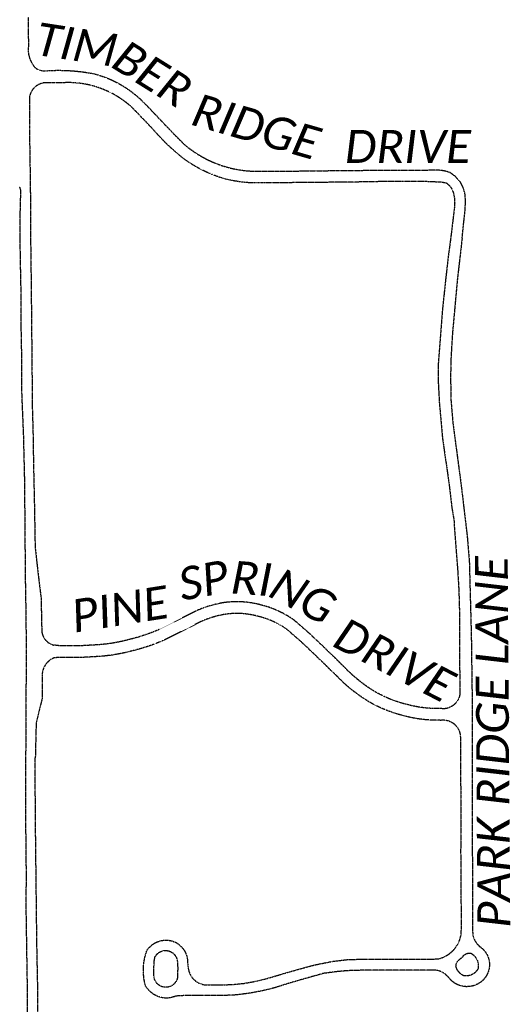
# Model space of a CAD drawing. Extents: x 2234729 to 2254000, y 588345 to 614924.
# Tile 7 of 10: x 2246169 to 2247215, y 598366 to 600466. Entities that reach past the tile are written whole.
import ezdxf

# ---------------------------------------------------------------- set-up
doc = ezdxf.new("R2010")
doc.units = 21
doc.header["$MEASUREMENT"] = 0
doc.linetypes.add('OhDOT_USTN3', pattern=[0.22, 0.165, -0.055])
doc.layers.add('PV_X_EOP', color=7, linetype='OhDOT_USTN3')
doc.layers.add('RW_X_Text', color=7, linetype='Continuous')
doc.styles.add('P_Slanted_Normal', font='calibrii.ttf', dxfattribs={"height": 0.14})

msp = doc.modelspace()

# ---------------------------------------------------------------- linework, layer by layer
at = {"layer": 'PV_X_EOP'}
msp.add_line((2247109.2, 598813), (2247109.7, 598697.5), dxfattribs=at)
for points in [[(2246186.5, 600471.1), (2246187.1, 600409.2), (2246186.9, 600407.1), (2246186.7, 600405), (2246186.6, 600402.8), (2246186.6, 600400.7), (2246186.7, 600398.6), (2246186.9, 600396.5), (2246187.1, 600394.3), (2246187.4, 600392.2), (2246187.8, 600390.2), (2246188.3, 600388.1), (2246188.8, 600386), (2246189.5, 600384), (2246190.2, 600382), (2246190.9, 600380), (2246191.8, 600378), (2246192.7, 600376.1), (2246193.7, 600374.3), (2246194.8, 600372.4), (2246195.9, 600370.6), (2246197.1, 600368.8), (2246198.4, 600367.1), (2246199.7, 600365.5), (2246201.1, 600363.9), (2246201.5, 600363.4), (2246202.7, 600362.5), (2246204, 600361.6), (2246205.3, 600360.7), (2246206.7, 600360), (2246208.1, 600359.3), (2246209.5, 600358.7), (2246211, 600358.1), (2246212.5, 600357.7), (2246214, 600357.3), (2246215.5, 600357), (2246217, 600356.7), (2246218.6, 600356.6), (2246220.2, 600356.5), (2246221.7, 600356.5), (2246222.7, 600356.5), (2246228.2, 600356.9), (2246233.8, 600357.2), (2246239.4, 600357.4), (2246244.9, 600357.6), (2246250.5, 600357.6), (2246256.1, 600357.6), (2246261.6, 600357.5), (2246267.2, 600357.3), (2246272.8, 600357.1), (2246278.3, 600356.7), (2246283.9, 600356.3), (2246289.4, 600355.8), (2246295, 600355.2), (2246300.5, 600354.6), (2246306, 600353.8), (2246311.5, 600353), (2246317, 600352.1), (2246322.5, 600351.1), (2246325.1, 600350.7), (2246329.2, 600349.6), (2246333.2, 600348.6), (2246337.2, 600347.4), (2246341.2, 600346.1), (2246345.2, 600344.8), (2246349.2, 600343.4), (2246353.1, 600342), (2246357, 600340.4), (2246360.8, 600338.8), (2246364.6, 600337.1), (2246368.4, 600335.3), (2246372.2, 600333.5), (2246375.9, 600331.6), (2246379.6, 600329.6), (2246383.2, 600327.6), (2246386.8, 600325.5), (2246390.4, 600323.3), (2246393.9, 600321), (2246397.4, 600318.7), (2246400.8, 600316.3), (2246404.2, 600313.9), (2246407.6, 600311.3), (2246411.3, 600308.4), (2246415, 600305.5), (2246418.6, 600302.4), (2246422.2, 600299.3), (2246425.7, 600296.2), (2246429.2, 600292.9), (2246432.6, 600289.7), (2246435.9, 600286.3), (2246439.2, 600282.9), (2246441.4, 600280.6), (2246483.2, 600236.5), (2246517.3, 600201.5), (2246520.6, 600198.7), (2246524.1, 600195.9), (2246527.5, 600193.1), (2246531, 600190.5), (2246534.6, 600187.9), (2246538.2, 600185.3), (2246541.9, 600182.8), (2246545.6, 600180.4), (2246549.3, 600178.1), (2246553.1, 600175.8), (2246556.9, 600173.6), (2246560.8, 600171.4), (2246564.7, 600169.4), (2246568.7, 600167.4), (2246572.6, 600165.4), (2246576.7, 600163.6), (2246580.7, 600161.8), (2246584.8, 600160.1), (2246588.9, 600158.5), (2246593, 600156.9), (2246597.2, 600155.4), (2246601.4, 600154), (2246605.6, 600152.7), (2246609.8, 600151.4), (2246613.9, 600150.3), (2246618.1, 600149.2), (2246622.3, 600148.2), (2246626.4, 600147.3), (2246630.6, 600146.5), (2246634.8, 600145.7), (2246639.1, 600145.1), (2246643.3, 600144.5), (2246647.5, 600144), (2246651.8, 600143.5), (2246656.1, 600143.2), (2246660.3, 600142.9), (2246660.6, 600142.9), (2246711.8, 600142.4), (2246774.2, 600143), (2246842, 600143.8), (2246908.9, 600144.4), (2246977.4, 600144.6), (2247040.1, 600144.5)], [(2247038.2, 600120.4), (2246985.7, 600120.4), (2246940.4, 600120.3), (2246897.2, 600119.5), (2246854.9, 600119), (2246811, 600118.6), (2246767.2, 600118.2), (2246727.6, 600117.8), (2246687.7, 600117.7), (2246683, 600117.5), (2246678.2, 600117.4), (2246673.5, 600117.4), (2246668.8, 600117.5), (2246664.1, 600117.6), (2246659.4, 600117.8), (2246654.7, 600118.1), (2246650, 600118.5), (2246645.3, 600119), (2246640.6, 600119.5), (2246635.9, 600120.2), (2246631.3, 600120.9), (2246626.6, 600121.6), (2246622, 600122.5), (2246617.4, 600123.4), (2246612.8, 600124.4), (2246608.2, 600125.5), (2246604.5, 600126.5), (2246599.9, 600127.9), (2246595.4, 600129.3), (2246590.9, 600130.9), (2246586.4, 600132.5), (2246582, 600134.2), (2246577.5, 600136), (2246573.2, 600137.8), (2246568.8, 600139.7), (2246564.5, 600141.7), (2246560.2, 600143.8), (2246555.9, 600145.9), (2246551.7, 600148.1), (2246547.5, 600150.4), (2246543.4, 600152.7), (2246539.3, 600155.1), (2246535.2, 600157.6), (2246531.2, 600160.1), (2246527.2, 600162.8), (2246523.3, 600165.4), (2246520.6, 600167.3), (2246516, 600171), (2246511.4, 600174.7), (2246506.8, 600178.5), (2246502.3, 600182.4), (2246497.8, 600186.3), (2246493.4, 600190.3), (2246489, 600194.3), (2246484.7, 600198.4), (2246480.4, 600202.5), (2246476.2, 600206.7), (2246472.1, 600211), (2246468, 600215.3), (2246463.9, 600219.6), (2246459.9, 600224), (2246456, 600228.5), (2246453.2, 600231.7), (2246408.3, 600278.4), (2246405.3, 600281), (2246402.3, 600283.7), (2246399.2, 600286.2), (2246396, 600288.7), (2246392.8, 600291.1), (2246389.6, 600293.5), (2246386.3, 600295.8), (2246383, 600298), (2246379.6, 600300.2), (2246376.1, 600302.3), (2246372.7, 600304.3), (2246369.2, 600306.3), (2246365.6, 600308.2), (2246362, 600310), (2246358.4, 600311.8), (2246354.8, 600313.5), (2246351.1, 600315.1), (2246348.2, 600316.3), (2246344.5, 600317.8), (2246340.8, 600319.2), (2246337.1, 600320.5), (2246333.3, 600321.8), (2246329.6, 600323), (2246325.8, 600324.1), (2246322, 600325.1), (2246318.1, 600326.1), (2246314.3, 600326.9), (2246310.4, 600327.7), (2246306.5, 600328.4), (2246302.6, 600329.1), (2246298.7, 600329.7), (2246294.8, 600330.1), (2246290.9, 600330.5), (2246287, 600330.9), (2246283, 600331.1), (2246279.1, 600331.3), (2246275.1, 600331.4), (2246274.3, 600331.4), (2246245, 600331), (2246223.4, 600331.2), (2246221.7, 600331), (2246220, 600330.8), (2246218.3, 600330.5), (2246216.6, 600330.1), (2246215, 600329.7), (2246213.4, 600329.2), (2246211.8, 600328.6), (2246210.2, 600327.9), (2246208.7, 600327.1), (2246207.2, 600326.3), (2246205.7, 600325.4), (2246204.3, 600324.5), (2246202.9, 600323.4), (2246201.6, 600322.4), (2246200.3, 600321.2), (2246199.1, 600320), (2246198, 600318.8), (2246196.9, 600317.4), (2246195.8, 600316.1), (2246194.9, 600314.7), (2246194, 600313.2), (2246193.1, 600311.7), (2246192.4, 600310.2), (2246191.7, 600308.6), (2246191.1, 600307.1), (2246190.5, 600305.4), (2246190.1, 600303.8), (2246189.7, 600302.1), (2246189.4, 600300.4), (2246189.1, 600298.8), (2246189.1, 600297.8), (2246189.2, 600236.8), (2246190.4, 600158.5), (2246191.3, 600090.2), (2246191.7, 600000)], [(2247112.2, 600000), (2247112.6, 600003.4), (2247118.5, 600059.7), (2247119.5, 600078.3), (2247118.2, 600094.9), (2247114.2, 600108), (2247108.9, 600118.9), (2247097, 600131.8), (2247085.6, 600140), (2247073.7, 600143.2), (2247060.6, 600144.8), (2247040.1, 600144.5)], [(2247038.2, 600120.4), (2247065.5, 600120), (2247078.4, 600117.7), (2247085.3, 600111.6), (2247089, 600106.7), (2247093.8, 600095.8), (2247095.7, 600085), (2247096.3, 600074.6), (2247095.5, 600063), (2247088.9, 600008.7), (2247087.8, 600000)], [(2246169.8, 600000), (2246169.7, 600051.2), (2246171, 600100.4), (2246170.8, 600102.1), (2246170.4, 600103.7), (2246170, 600105.4), (2246169.4, 600107), (2246168.9, 600108.6), (2246168.2, 600110.1)], [(2246173.5, 599648.7), (2246173.2, 599738.7), (2246171.8, 599810.9), (2246171.4, 599893.4), (2246169.9, 599967), (2246169.8, 600000)], [(2246191.7, 600000), (2246191.8, 599993.1), (2246193, 599895.9), (2246193.9, 599798.3), (2246194.7, 599720.5), (2246195.1, 599648.1)], [(2247112.2, 600000), (2247102.1, 599912.8), (2247091.5, 599796.3), (2247088.2, 599740.8), (2247087.5, 599701.6), (2247088.4, 599653.2), (2247092.4, 599605.9), (2247110.2, 599472.1), (2247123, 599364.2), (2247127.5, 599309.4), (2247131.7, 599151.8), (2247133.7, 599004.5), (2247133.3, 598839.8), (2247133.9, 598696.3), (2247134.6, 598519.6), (2247135.1, 598513.6), (2247136.6, 598507.8), (2247138.9, 598502.3), (2247142, 598497.2), (2247145.8, 598492.6), (2247150.3, 598488.6), (2247156.5, 598483.6), (2247161.7, 598477.5), (2247165.8, 598470.7), (2247168.7, 598463.3), (2247170.3, 598455.4), (2247170.5, 598447.5), (2247169.3, 598439.6), (2247166.8, 598432), (2247163.1, 598425), (2247158.2, 598418.7), (2247152.3, 598413.3), (2247145.2, 598408.8), (2247137.4, 598405.5), (2247129.2, 598403.7), (2247120.8, 598403.2), (2247112.4, 598404.3), (2247104.4, 598406.7), (2247096.9, 598410.5), (2247090.1, 598415.5), (2247084.4, 598421.7), (2247080.3, 598426.4), (2247075.5, 598430.5), (2247070.2, 598433.9), (2247064.5, 598436.4), (2247058.4, 598438), (2247052.2, 598438.7), (2247046, 598438.4), (2246902.3, 598438.4), (2246870.8, 598437.4), (2246862.4, 598436.9), (2246842.2, 598435), (2246816.1, 598431.5), (2246767.4, 598417.7), (2246740.8, 598409.9), (2246713.9, 598401.4), (2246686.5, 598394.5), (2246658.7, 598389.3), (2246630.6, 598385.7), (2246610.9, 598384.8), (2246571.6, 598384.3), (2246546, 598384.3), (2246527.8, 598384.3), (2246519.4, 598384.3), (2246513, 598383.8), (2246507.6, 598383.8), (2246501.2, 598382.8), (2246492.8, 598380.3), (2246484.4, 598378.9), (2246478, 598378.9), (2246469.7, 598380.3), (2246461.6, 598383.1), (2246454.1, 598387.1), (2246447.4, 598392.3), (2246441.5, 598398.4), (2246436.7, 598405.4), (2246433.5, 598420.3), (2246432.2, 598435.5), (2246432.8, 598450.7), (2246435.3, 598465.7), (2246439.7, 598480.2), (2246444.3, 598486.4), (2246449.9, 598491.8), (2246456.3, 598496.2), (2246463.4, 598499.5), (2246470.8, 598501.7), (2246478.5, 598502.6), (2246486.3, 598502.3), (2246493.9, 598500.7), (2246501.2, 598497.9), (2246507.9, 598493.6), (2246513.7, 598488.2), (2246518.7, 598482), (2246522.5, 598475), (2246525.2, 598467.5), (2246526.6, 598459.7), (2246526.8, 598451.7), (2246527.8, 598443.3), (2246529.2, 598436.4), (2246531.5, 598430.4), (2246534.7, 598424.8), (2246538.7, 598419.7), (2246543.5, 598415.4), (2246549, 598411.9), (2246554.9, 598409.3), (2246561.1, 598407.6), (2246567.6, 598407), (2246574, 598407.4), (2246589.8, 598407.4), (2246606, 598407.4), (2246622.7, 598407.9), (2246646.4, 598410.3), (2246666.5, 598413.8), (2246694.1, 598420.2), (2246737.4, 598433), (2246763, 598440.4), (2246798.4, 598449.9), (2246834.4, 598457.1), (2246865.7, 598460.9), (2246897.3, 598462), (2246928.3, 598462), (2247015.9, 598462), (2247049.4, 598462), (2247063.7, 598463), (2247073.4, 598466.5), (2247082.4, 598471.6), (2247090.5, 598478), (2247097.4, 598485.6), (2247103.1, 598494.3), (2247107.3, 598503.7), (2247109.9, 598513.7), (2247110.9, 598529), (2247110.4, 598592.9), (2247109.7, 598697.5)], [(2247087.8, 600000), (2247082.2, 599957.6), (2247076.8, 599910.1), (2247069.9, 599844.5), (2247061.2, 599731.3), (2247061, 599697.7), (2247063.5, 599649.5), (2247070.3, 599573.1), (2247084.3, 599475.6), (2247090.2, 599425.6), (2247095.3, 599395), (2247095.2, 599387.1), (2247102.7, 599290.8), (2247105.2, 599248.1), (2247106.3, 599208.3), (2247107.2, 599026.2)], [(2246173.5, 599648.7), (2246176.4, 599576.1), (2246178.4, 599492.6), (2246179.1, 599427.6), (2246179.8, 599339.6), (2246180.5, 599266), (2246181.8, 599189), (2246182.3, 599116.5), (2246181.6, 598972.9), (2246181.4, 598905.8)], [(2246195.1, 599648.1), (2246196.8, 599588.5), (2246197.9, 599518.9), (2246199.8, 599431.5), (2246201.4, 599340.7), (2246207.4, 599286.7), (2246214, 599232.9), (2246215.1, 599187.5), (2246215.6, 599161.1), (2246215.8, 599159.5), (2246216.1, 599157.9), (2246216.4, 599156.3), (2246216.9, 599154.7), (2246217.4, 599153.2), (2246218, 599151.6), (2246218.6, 599150.1), (2246219.4, 599148.7), (2246220.2, 599147.3), (2246221, 599145.9), (2246222, 599144.5), (2246223, 599143.3), (2246224.1, 599142), (2246225.2, 599140.8), (2246226.4, 599139.7), (2246227.6, 599138.6), (2246228.9, 599137.6), (2246230.2, 599136.7), (2246231.6, 599135.8), (2246233, 599135), (2246234.5, 599134.2), (2246236, 599133.6), (2246237.5, 599133), (2246239, 599132.5), (2246240.6, 599132), (2246241.2, 599131.9)], [(2247064.9, 598996.6), (2247060.6, 598996.5), (2247056.4, 598996.5), (2247052.2, 598996.6), (2247048.1, 598996.7), (2247043.9, 598996.9), (2247039.8, 598997.2), (2247035.7, 598997.5), (2247031.5, 598998), (2247027.4, 598998.5), (2247023.3, 598999), (2247019.2, 598999.7), (2247015.1, 599000.4), (2247011, 599001.2), (2247006.9, 599002), (2247002.9, 599003), (2246998.8, 599004), (2246995.7, 599004.8), (2246991.1, 599005.9), (2246986.9, 599007), (2246982.7, 599008.2), (2246978.6, 599009.5), (2246974.4, 599010.8), (2246970.3, 599012.2), (2246966.2, 599013.7), (2246962.1, 599015.2), (2246958, 599016.8), (2246954, 599018.5), (2246950, 599020.3), (2246946, 599022.1), (2246942.1, 599024), (2246938.2, 599025.9), (2246934.3, 599027.9), (2246930.4, 599030), (2246928.8, 599030.9), (2246924.9, 599033.2), (2246920.8, 599035.8), (2246916.8, 599038.4), (2246912.8, 599041), (2246908.8, 599043.7), (2246904.9, 599046.5), (2246901.1, 599049.4), (2246897.3, 599052.3), (2246893.5, 599055.2), (2246889.8, 599058.2), (2246886.1, 599061.3), (2246882.5, 599064.4), (2246878.9, 599067.6), (2246875.3, 599070.9), (2246871.9, 599074.1), (2246868.4, 599077.5), (2246865, 599080.9), (2246862.3, 599083.7), (2246818.1, 599126.8), (2246785.7, 599157.4), (2246754.5, 599184.5), (2246750.1, 599187.6), (2246746.5, 599189.9), (2246742.9, 599192.3), (2246739.2, 599194.5), (2246735.5, 599196.6), (2246731.8, 599198.7), (2246727.9, 599200.7), (2246724.1, 599202.6), (2246720.2, 599204.5), (2246716.3, 599206.2), (2246712.3, 599207.9), (2246708.3, 599209.5), (2246704.3, 599211), (2246700.2, 599212.4), (2246696.1, 599213.7), (2246692, 599215), (2246687.9, 599216.1), (2246683.8, 599217.2), (2246683.2, 599217.3), (2246679.6, 599218.3), (2246675.4, 599219.3), (2246671.3, 599220.2), (2246667.1, 599221), (2246662.9, 599221.7), (2246658.8, 599222.3), (2246654.5, 599222.9), (2246650.3, 599223.3), (2246646.1, 599223.7), (2246641.9, 599223.9), (2246637.6, 599224.1), (2246633.4, 599224.2), (2246629.2, 599224.2), (2246624.9, 599224.1), (2246620.7, 599223.9), (2246616.4, 599223.6), (2246612.2, 599223.3), (2246608, 599222.8), (2246604.1, 599222.3), (2246599.4, 599221.5), (2246594.9, 599220.6), (2246590.5, 599219.7), (2246586.1, 599218.7), (2246581.7, 599217.6), (2246577.3, 599216.4), (2246572.9, 599215.1), (2246568.6, 599213.8), (2246564.3, 599212.3), (2246560, 599210.8), (2246555.8, 599209.2), (2246551.6, 599207.5), (2246547.4, 599205.8), (2246544.4, 599204.4), (2246500.2, 599182), (2246467.5, 599165.6), (2246463, 599163.7), (2246458.1, 599161.6), (2246453.1, 599159.6), (2246448.1, 599157.7), (2246443, 599155.9), (2246438, 599154.1), (2246432.9, 599152.4), (2246427.8, 599150.7), (2246422.6, 599149.1), (2246417.5, 599147.6), (2246412.3, 599146.2), (2246407.1, 599144.8), (2246403, 599143.8), (2246397.9, 599142.5), (2246393.1, 599141.3), (2246388.3, 599140.1), (2246383.4, 599139.1), (2246378.6, 599138.1), (2246373.7, 599137.2), (2246368.8, 599136.3), (2246363.9, 599135.5), (2246359, 599134.8), (2246354, 599134.2), (2246349.1, 599133.6), (2246344.2, 599133.1), (2246339.2, 599132.6), (2246336.5, 599132.4), (2246300.5, 599130.4), (2246255.1, 599130.3)], [(2247065.4, 598971.6), (2247060.8, 598971.5), (2247056.2, 598971.5), (2247051.6, 598971.6), (2247047.1, 598971.7), (2247042.5, 598972), (2247037.9, 598972.3), (2247033.3, 598972.7), (2247028.8, 598973.1), (2247024.2, 598973.7), (2247019.6, 598974.3), (2247015.1, 598975), (2247010.6, 598975.8), (2247006.1, 598976.7), (2247001.6, 598977.6), (2246997.1, 598978.6), (2246992.7, 598979.7), (2246989.6, 598980.5), (2246984.9, 598981.7), (2246980.3, 598982.9), (2246975.7, 598984.2), (2246971.1, 598985.6), (2246966.6, 598987.1), (2246962, 598988.6), (2246957.5, 598990.2), (2246953, 598991.9), (2246948.6, 598993.7), (2246944.2, 598995.5), (2246939.8, 598997.4), (2246935.4, 598999.4), (2246931.1, 599001.5), (2246926.8, 599003.6), (2246922.6, 599005.8), (2246918.4, 599008.1), (2246916.3, 599009.2), (2246911.8, 599011.9), (2246907.4, 599014.7), (2246903.1, 599017.5), (2246898.8, 599020.3), (2246894.5, 599023.3), (2246890.3, 599026.3), (2246886.1, 599029.3), (2246882, 599032.5), (2246877.9, 599035.7), (2246873.9, 599038.9), (2246869.9, 599042.2), (2246866, 599045.6), (2246862.1, 599049.1), (2246858.3, 599052.6), (2246854.5, 599056.1), (2246850.8, 599059.7), (2246847.2, 599063.4), (2246844.6, 599066.1), (2246800.8, 599108.7), (2246768.9, 599138.9), (2246739.1, 599164.8), (2246736, 599166.9), (2246732.9, 599169), (2246729.7, 599171), (2246726.5, 599173), (2246723.2, 599174.9), (2246719.9, 599176.7), (2246716.6, 599178.5), (2246713.2, 599180.1), (2246709.8, 599181.8), (2246706.3, 599183.3), (2246702.9, 599184.8), (2246699.3, 599186.2), (2246695.8, 599187.5), (2246692.2, 599188.7), (2246688.7, 599189.9), (2246685, 599191), (2246681.4, 599192), (2246677.8, 599192.9), (2246677, 599193.1), (2246673.5, 599194), (2246669.9, 599194.9), (2246666.2, 599195.7), (2246662.6, 599196.4), (2246659, 599197), (2246655.3, 599197.6), (2246651.6, 599198), (2246647.9, 599198.4), (2246644.3, 599198.8), (2246640.6, 599199), (2246636.9, 599199.1), (2246633.2, 599199.2), (2246629.5, 599199.2), (2246625.8, 599199.1), (2246622.1, 599199), (2246618.4, 599198.7), (2246614.7, 599198.4), (2246611, 599198), (2246607.8, 599197.5), (2246603.8, 599196.9), (2246599.8, 599196.1), (2246595.8, 599195.3), (2246591.9, 599194.4), (2246588, 599193.4), (2246584.1, 599192.3), (2246580.2, 599191.2), (2246576.3, 599190), (2246572.5, 599188.7), (2246568.6, 599187.3), (2246564.8, 599185.9), (2246561.1, 599184.4), (2246557.3, 599182.8), (2246555.1, 599181.8), (2246511.4, 599159.6), (2246478, 599142.9), (2246472.8, 599140.7), (2246467.5, 599138.5), (2246462.2, 599136.4), (2246456.9, 599134.3), (2246451.5, 599132.3), (2246446.1, 599130.4), (2246440.7, 599128.6), (2246435.3, 599126.9), (2246429.8, 599125.2), (2246424.3, 599123.6), (2246418.8, 599122.1), (2246413.3, 599120.6), (2246409.2, 599119.6), (2246404.1, 599118.2), (2246399, 599117), (2246393.8, 599115.8), (2246388.6, 599114.6), (2246383.4, 599113.6), (2246378.2, 599112.6), (2246372.9, 599111.7), (2246367.7, 599110.8), (2246362.4, 599110), (2246357.1, 599109.4), (2246351.9, 599108.7), (2246346.6, 599108.2), (2246341.3, 599107.7), (2246338.2, 599107.5), (2246301.2, 599105.4), (2246255.1, 599105.3)], [(2246255.1, 599130.3), (2246252.8, 599130.5), (2246250.5, 599130.6), (2246248.2, 599130.9), (2246246, 599131.2), (2246243.7, 599131.5), (2246241.5, 599131.9), (2246240.6, 599132)], [(2246241, 599104.3), (2246239.4, 599103.5), (2246237.8, 599102.7), (2246236.2, 599101.8), (2246234.7, 599100.9), (2246233.2, 599099.8), (2246231.7, 599098.7), (2246230.3, 599097.6), (2246229, 599096.4), (2246227.7, 599095.1), (2246226.5, 599093.7), (2246225.4, 599092.4), (2246224.3, 599090.9), (2246223.2, 599089.4), (2246222.3, 599087.9), (2246221.4, 599086.4), (2246220.5, 599084.8), (2246219.8, 599083.1), (2246219.1, 599081.4), (2246218.5, 599079.8), (2246218, 599078), (2246217.5, 599076.3), (2246217.1, 599074.5), (2246216.8, 599072.7), (2246216.6, 599071), (2246216.5, 599069.2), (2246216.4, 599067.4), (2246216.4, 599067.2), (2246216.8, 599019.5), (2246205.2, 598972.4), (2246203.6, 598966), (2246201.8, 598891.6)], [(2246255.1, 599105.3), (2246252.5, 599105.3), (2246249.9, 599105.2), (2246247.3, 599105), (2246244.7, 599104.8), (2246242.1, 599104.5), (2246241, 599104.3)], [(2247107.2, 599026.2), (2247106.8, 599024.5), (2247106.4, 599022.8), (2247105.9, 599021.2), (2247105.4, 599019.6), (2247104.7, 599018), (2247104, 599016.4), (2247103.2, 599014.9), (2247102.3, 599013.4), (2247101.4, 599012), (2247100.4, 599010.6), (2247099.4, 599009.2), (2247098.2, 599007.9), (2247097.1, 599006.7), (2247095.8, 599005.5), (2247094.5, 599004.4), (2247093.2, 599003.3), (2247091.8, 599002.3), (2247090.4, 599001.3), (2247088.9, 599000.5), (2247087.4, 598999.7), (2247085.8, 598998.9), (2247084.2, 598998.3), (2247082.6, 598997.7), (2247081, 598997.2), (2247079.3, 598996.8), (2247077.7, 598996.4), (2247076, 598996.2), (2247074.3, 598996), (2247073.7, 598995.9), (2247064.9, 598996.6)], [(2247065.4, 598971.6), (2247067.1, 598971.9), (2247068.8, 598972.1), (2247070.5, 598972.2), (2247072.2, 598972.2), (2247073.9, 598972.1), (2247075.6, 598972), (2247077.3, 598971.8), (2247079, 598971.5), (2247080.7, 598971.1), (2247082.3, 598970.6), (2247083.9, 598970.1), (2247085.5, 598969.5), (2247087.1, 598968.8), (2247088.6, 598968.1), (2247090.1, 598967.3), (2247091.6, 598966.4), (2247093, 598965.4), (2247094.4, 598964.4), (2247095.7, 598963.3), (2247096.9, 598962.1), (2247098.2, 598960.9), (2247099.3, 598959.7), (2247100.4, 598958.4), (2247101.4, 598957), (2247102.4, 598955.6), (2247103.3, 598954.1), (2247104.1, 598952.6), (2247104.9, 598951.1), (2247105.6, 598949.5), (2247106.2, 598948), (2247106.7, 598946.3), (2247107.2, 598944.7), (2247107.6, 598943), (2247107.9, 598941.3), (2247108.1, 598939.6), (2247108.4, 598935.9), (2247109.2, 598813)], [(2246188, 598000), (2246186, 598136.4), (2246185.1, 598400.8), (2246182.3, 598578.5), (2246182.9, 598639.6), (2246181.4, 598783.7), (2246181.4, 598905.8)], [(2246210, 598000), (2246208, 598136.6), (2246207.1, 598401.1), (2246205.2, 598495.2), (2246201.9, 598783.8), (2246201.8, 598891.6)], [(2246457.9, 598467.9), (2246460.2, 598471.4), (2246463.1, 598474.4), (2246466.5, 598476.8), (2246470.2, 598478.7), (2246474.2, 598479.9), (2246478.4, 598480.5), (2246482.5, 598480.4), (2246486.6, 598479.5), (2246490.5, 598478), (2246494.1, 598475.9), (2246497.3, 598473.2), (2246500, 598470), (2246502.2, 598466.5), (2246504.6, 598460.5), (2246505.6, 598444.3), (2246505.1, 598422.7), (2246504, 598418.5), (2246502.2, 598414.7), (2246499.7, 598411.2), (2246496.7, 598408.1), (2246493.3, 598405.6), (2246489.4, 598403.7), (2246485.3, 598402.5), (2246481.1, 598402), (2246476.8, 598402.2), (2246472.6, 598403.1), (2246468.7, 598404.7), (2246465, 598407), (2246461.8, 598409.8), (2246459.2, 598413.1), (2246457.1, 598416.9), (2246455.7, 598420.9), (2246454.9, 598425.1), (2246454.9, 598446.8), (2246455.4, 598458.1), (2246456.4, 598463), (2246457.4, 598468.4)], [(2247132.1, 598473.8), (2247136, 598471.1), (2247139.4, 598467.7), (2247142.2, 598463.9), (2247144.4, 598459.6), (2247145.9, 598455.1), (2247146.6, 598450.4), (2247146.6, 598445.6), (2247145.9, 598440.9), (2247143.4, 598437.2), (2247140.4, 598433.9), (2247137, 598431.1), (2247133.1, 598428.9), (2247129, 598427.3), (2247124.7, 598426.4), (2247120.3, 598426.1), (2247115.8, 598426.6), (2247111.9, 598428.6), (2247108.3, 598431.3), (2247105.2, 598434.5), (2247102.5, 598438.1), (2247100.5, 598442), (2247099.1, 598446.3), (2247099.2, 598448.9), (2247099.7, 598451.6), (2247100.5, 598454.1), (2247101.8, 598456.5), (2247103.4, 598458.6), (2247105.3, 598460.5), (2247107.5, 598462), (2247113.4, 598466.9), (2247115.4, 598469.9), (2247117.8, 598471.8), (2247120.5, 598473.3), (2247123.4, 598474.3), (2247126.5, 598474.8), (2247129.5, 598474.8), (2247132.6, 598474.3)]]:
    msp.add_lwpolyline(points, dxfattribs=at)

# ---------------------------------------------------------------- texts
at = {"layer": 'RW_X_Text', "char_height": 70, "attachment_point": 1, "style": 'P_Slanted_Normal'}
for s, insert, width, rotation in [('TIM', (2246209, 600460.5), 179.233, 351.2853), ('BER', (2246397.3, 600425.6), 179.233, 328), ('RIDGE', (2246549.9, 600309.8), 305.896, 343.8892), ('SP', (2246502.1, 599295.1), 305.896, 10.5041), ('PARK RIDGE LANE', (2247145, 598528.1), 967.418, 90.405), ('RI', (2246622.2, 599312.1), 305.896, 355.8055), ('NG', (2246727.8, 599299.4), 305.896, 332.3983), ('PINE', (2246273.9, 599227.3), 305.896, 8.9569), ('DRIVE', (2246864.6, 599192.9), 305.896, 332.696)]:
    msp.add_mtext(s, dxfattribs=dict(at, insert=insert, width=width, rotation=rotation))
at = {"layer": 'RW_X_Text', "insert": (2246862.1, 600230.2), "char_height": 70, "width": 305.896, "attachment_point": 1, "style": 'P_Slanted_Normal'}
msp.add_mtext('DRIVE', dxfattribs=at)

doc.saveas('drawing.dxf')
